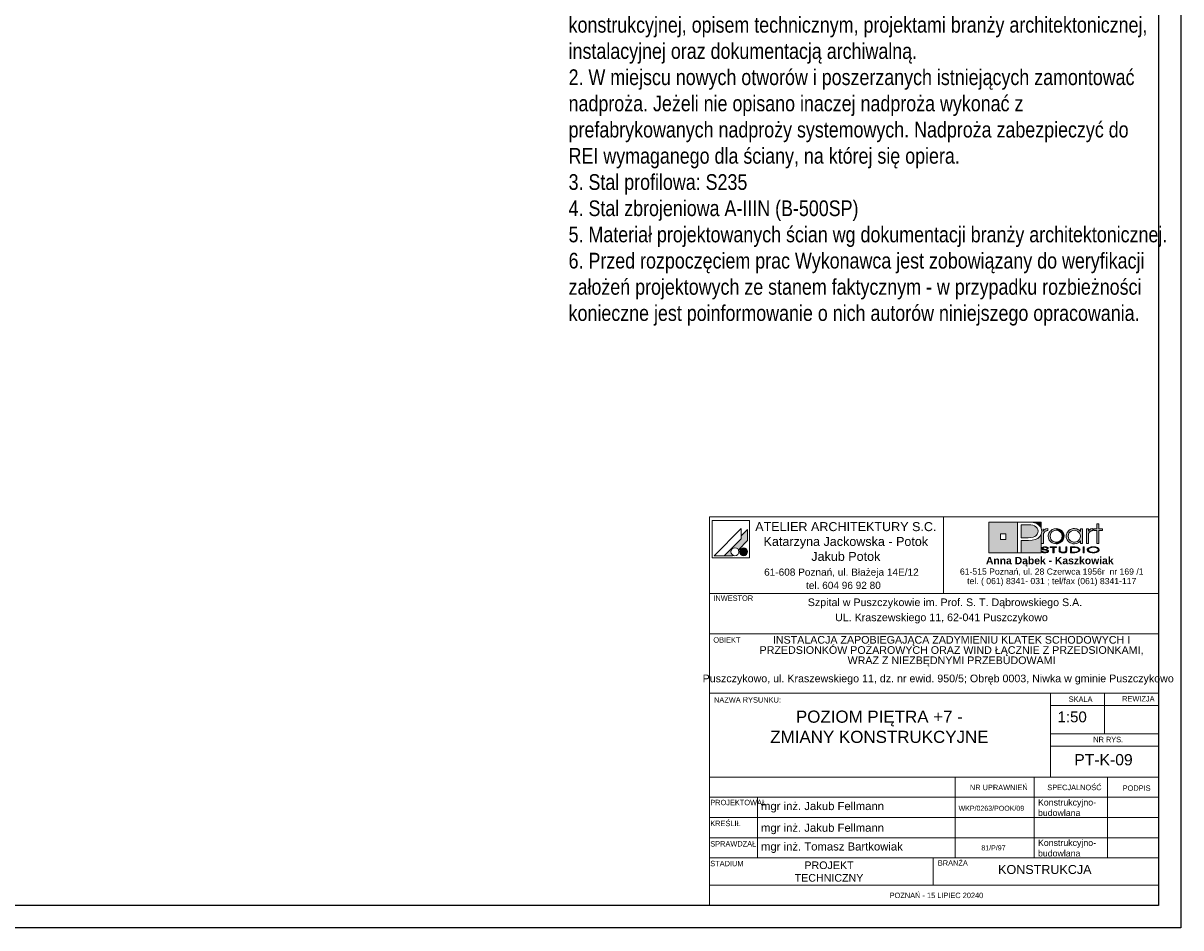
# Model space of a CAD drawing. Header units: metres. Extents: x -2312 to 3188, y -958 to 2058.
# Tile 9 of 13: x 1899 to 3188, y -958 to 49. Entities that reach past the tile are written whole.
import ezdxf

# ---------------------------------------------------------------- set-up
doc = ezdxf.new("R2010")
doc.units = ezdxf.units.M
doc.header["$LTSCALE"] = 50
doc.header["$MEASUREMENT"] = 0
for name, color, linetype in [('A_Arkusz', 7, 'Continuous'), ('BS_ram', 2, 'Continuous'), ('BZ_txs', 2, 'Continuous')]:
    doc.layers.add(name, color=color, linetype=linetype)
doc.styles.add('BIKTS', font='bikromsw.shx', dxfattribs={"width": 0.85})
doc.styles.add('GENERATED_STYLE_1', font='arial.ttf')
doc.styles.add('GENERATED_STYLE_2', font='txt')
doc.styles.add('GENERATED_STYLE_3', font='txt')

msp = doc.modelspace()

# ---------------------------------------------------------------- hatches: boundary and pattern name
at = {"layer": 'A_Arkusz', "linetype": 'Continuous', "lineweight": 15, "ltscale": 1000}
for points in [[(2705.339, -514.505), (2698.303, -521.541), (2698.303, -524.781), (2679.474, -543.61), (2688.523, -543.61), (2689.095, -543.038), (2688.433, -542.578), (2687.889, -542.035), (2687.448, -541.405), (2687.123, -540.708), (2686.924, -539.965), (2686.857, -539.2), (2686.924, -538.434), (2687.123, -537.691), (2687.448, -536.994), (2687.889, -536.365), (2688.433, -535.821), (2689.062, -535.38), (2689.759, -535.055), (2690.502, -534.856), (2691.268, -534.789), (2692.033, -534.856), (2692.776, -535.055), (2693.473, -535.38), (2694.103, -535.821), (2694.646, -536.365), (2695.106, -537.027), (2705.339, -526.794), (2705.339, -525.273)], [(2705.339, -526.794), (2705.339, -514.505), (2698.303, -521.541), (2698.303, -524.781), (2679.474, -543.61), (2688.523, -543.61), (2689.095, -543.038, -1.31477704), (2695.106, -537.027)], [(3034.631, -513.705), (3032.448, -513.705), (3032.448, -529.946), (3034.746, -529.946), (3034.767, -520.135, -0.14531134), (3035.394, -517.878, -0.14032895), (3037.834, -515.933), (3039.581, -515.594), (3039.581, -513.424), (3037.397, -513.785), (3035.747, -514.685), (3034.631, -516.124)], [(3040.132, -521.764), (3040.212, -520.682), (3040.454, -519.606), (3040.859, -518.535), (3041.408, -517.522), (3042.078, -516.611), (3042.871, -515.802), (3044.711, -514.493), (3046.748, -513.695), (3048.979, -513.407), (3049.083, -513.417), (3048.97, -515.265), (3048.164, -515.318), (3047.323, -515.489), (3046.486, -515.775), (3045.688, -516.158), (3044.958, -516.631), (3044.297, -517.193), (3043.195, -518.564), (3042.535, -520.115), (3042.315, -521.846), (3042.539, -523.646), (3043.21, -525.237), (3044.331, -526.619), (3045.724, -527.659), (3047.285, -528.282), (3048.166, -528.388), (3048.053, -530.235), (3046.733, -530.083), (3044.69, -529.299), (3042.871, -527.993), (3041.348, -526.188), (3040.436, -524.111)], [(3048.971, -515.245), (3050.742, -515.5), (3052.332, -516.171), (3053.78, -517.275), (3054.825, -518.579), (3055.451, -520.08), (3055.659, -521.78), (3055.509, -523.045), (3057.561, -523.831), (3057.672, -523.489), (3057.842, -521.862), (3057.749, -520.675), (3057.469, -519.502), (3056.973, -518.291), (3056.177, -516.991), (3055.124, -515.825), (3053.849, -514.847), (3052.307, -514.047), (3050.741, -513.584), (3049.083, -513.417)], [(3088.037, -515.933), (3087.598, -516.125), (3087.151, -516.386), (3086.697, -516.713), (3086.11, -517.235), (3085.656, -517.776), (3085.333, -518.338), (3085.119, -518.964), (3084.991, -519.706), (3084.949, -520.564), (3084.949, -529.946), (3082.652, -529.946), (3082.652, -513.805), (3084.835, -513.805), (3084.835, -516.124), (3085.95, -514.685), (3087.6, -513.785), (3089.785, -513.424), (3089.785, -515.594), (3089.105, -515.675), (3088.522, -515.787)], [(3096.569, -529.946), (3094.386, -529.946), (3094.386, -515.66), (3090.828, -515.66), (3090.828, -513.805), (3094.386, -513.805), (3094.386, -508.133), (3096.569, -508.133), (3096.569, -513.805), (3100.614, -513.805), (3100.614, -515.66), (3096.569, -515.66)], [(3051.637, -529.939), (3050.326, -530.243), (3048.996, -530.344), (3048.053, -530.235), (3048.166, -528.388), (3049.013, -528.49), (3050.76, -528.275), (3052.332, -527.632), (3053.728, -526.559), (3054.802, -525.18), (3055.445, -523.588), (3055.509, -523.045), (3057.561, -523.831), (3057.162, -525.055), (3056.312, -526.559), (3055.371, -527.708), (3054.242, -528.666), (3052.926, -529.433)], [(2699.135, -535.188), (2702.437, -543.344, -0.39153016), (2696.947, -541.056, -0.41896751)], [(2699.135, -535.188), (2702.437, -543.344, 0.45566332), (2704.796, -537.099, 0.39040178)], [(3033.976, -538.481), (3032.623, -538.481), (3032.728, -538.917), (3032.966, -539.304), (3033.337, -539.642), (3033.729, -539.879), (3034.137, -540.056), (3034.455, -540.161), (3034.721, -540.242), (3035.354, -540.369), (3036.014, -540.438), (3036.413, -540.418), (3036.833, -540.439), (3037.599, -540.389), (3038.534, -540.184), (3039.351, -539.841), (3039.938, -539.44), (3040.289, -538.996), (3040.406, -538.509), (3040.369, -538.235), (3040.242, -537.944), (3040.074, -537.708), (3039.772, -537.431), (3039.515, -537.251), (3039.085, -537.036), (3038.805, -536.929), (3038.325, -536.788), (3038.113, -536.747), (3038.055, -537.509), (3038.271, -537.583), (3038.753, -537.857), (3039.043, -538.176), (3039.139, -538.539), (3039.063, -538.868), (3038.861, -539.131), (3038.454, -539.433), (3038.159, -539.57), (3037.891, -539.664), (3037.419, -539.777), (3037.028, -539.835), (3036.695, -539.856), (3036.316, -539.851), (3035.867, -539.806), (3035.457, -539.725), (3035.114, -539.624), (3034.769, -539.475), (3034.576, -539.365), (3034.292, -539.122), (3034.091, -538.828)], [(3038.776, -535.382), (3040.1, -535.382), (3039.988, -534.901), (3039.652, -534.474), (3039.092, -534.102), (3038.366, -533.815), (3037.533, -533.642), (3036.593, -533.585), (3035.615, -533.645), (3034.751, -533.826), (3034.004, -534.128), (3033.469, -534.488), (3033.148, -534.901), (3033.041, -535.367), (3033.139, -535.821), (3033.435, -536.216), (3033.928, -536.553), (3034.312, -536.723), (3034.66, -536.837), (3034.966, -536.913), (3035.571, -537.027), (3036.118, -537.109), (3036.719, -537.202), (3037.287, -537.303), (3037.674, -537.391), (3038.055, -537.509), (3038.113, -536.747), (3037.541, -536.647), (3036.735, -536.525), (3035.788, -536.36), (3035.335, -536.259), (3034.907, -536.115), (3034.573, -535.911), (3034.374, -535.655), (3034.307, -535.347), (3034.405, -535.005), (3034.616, -534.745), (3035.002, -534.492), (3035.439, -534.319), (3035.935, -534.216), (3036.376, -534.189), (3036.82, -534.202), (3037.283, -534.26), (3037.676, -534.356), (3038.069, -534.515), (3038.43, -534.759), (3038.666, -535.048)], [(3046.597, -540.337), (3045.33, -540.337), (3045.33, -534.303), (3042.424, -534.303), (3042.424, -533.706), (3049.487, -533.706), (3049.487, -534.303), (3046.597, -534.303)], [(3059.571, -539.855), (3059.102, -540.056), (3058.567, -540.219), (3057.943, -540.352), (3057.289, -540.431), (3056.606, -540.458), (3055.669, -540.409), (3054.809, -540.263), (3054.025, -540.02), (3053.069, -539.482), (3052.495, -538.755), (3052.304, -537.839), (3052.304, -533.706), (3053.571, -533.706), (3053.571, -537.839), (3053.641, -538.359), (3053.854, -538.804), (3054.169, -539.133, 0.15426912), (3056.606, -539.816, 0.14972413), (3059.003, -539.174), (3059.358, -538.804)], [(3059.358, -538.804), (3059.57, -538.359), (3059.641, -537.839), (3059.641, -533.706), (3060.908, -533.706), (3060.908, -537.839), (3060.804, -538.54), (3060.492, -539.133), (3059.973, -539.617), (3059.571, -539.855)], [(3066.122, -539.74), (3067.503, -539.74), (3067.503, -540.337), (3064.856, -540.337), (3064.856, -533.706), (3067.503, -533.706), (3067.503, -534.303), (3066.122, -534.303)], [(3068.472, -533.706), (3070.064, -533.767), (3071.087, -533.902), (3071.082, -534.551), (3070.284, -534.422), (3069.203, -534.333), (3067.954, -534.303), (3067.503, -534.303), (3067.503, -533.706)], [(3071.039, -540.174), (3070.924, -540.195), (3069.806, -540.301), (3068.558, -540.337), (3067.503, -540.337), (3067.503, -539.74), (3067.954, -539.74), (3068.731, -539.728), (3069.575, -539.694), (3069.987, -539.671), (3070.626, -539.595), (3071.044, -539.509)], [(3072.658, -534.26), (3073.462, -534.58), (3074.149, -534.963), (3074.72, -535.41), (3075.172, -535.929), (3075.444, -536.469), (3075.534, -537.029), (3075.393, -537.732), (3074.971, -538.391), (3074.268, -539.005), (3073.573, -539.425), (3072.788, -539.762), (3071.912, -540.017), (3071.039, -540.174), (3071.044, -539.509), (3071.731, -539.352), (3072.683, -538.984), (3073.434, -538.511), (3073.897, -538.05), (3074.176, -537.549), (3074.268, -537.009), (3074.163, -536.442), (3073.848, -535.925), (3073.39, -535.517), (3072.718, -535.099), (3071.983, -534.788), (3071.082, -534.551), (3071.087, -533.902), (3071.459, -533.952)], [(3080.19, -540.337), (3078.923, -540.337), (3078.923, -533.706), (3080.19, -533.706)]]:
    msp.add_hatch(color=7, dxfattribs=at).paths.add_polyline_path(points)
at = {"layer": 'A_Arkusz', "linetype": 'Continuous', "lineweight": 5, "ltscale": 1000}
h = msp.add_hatch(color=7, dxfattribs=at)
h.paths.add_polyline_path([(2974.15, -506.162), (3005.894, -506.162), (3005.894, -540.55), (2974.15, -540.55)])
h.paths.add_polyline_path([(2987.141, -519.392), (2993.072, -519.392), (2993.072, -525.383), (2987.141, -525.383)], flags=0)
for points in [[(3018.151, -509.272), (3015.9, -509.258), (3009.985, -509.258), (3009.985, -523.567), (3017.634, -523.567), (3020.751, -523.415), (3023.291, -522.962), (3025.253, -522.208), (3026.276, -521.543), (3027.143, -520.732), (3027.854, -519.775), (3028.388, -518.717), (3028.707, -517.605), (3028.812, -516.438), (3028.53, -514.51), (3027.684, -512.82), (3026.238, -511.352), (3024.726, -510.425), (3022.924, -509.763), (3020.867, -509.387), (3019.806, -509.315)], [(3032.455, -506.162), (3032.448, -513.705), (3032.277, -513.107), (3031.495, -511.58), (3030.492, -510.247), (3029.278, -509.103), (3027.854, -508.149), (3026.487, -507.498), (3025.021, -506.988), (3023.458, -506.618), (3021.697, -506.366), (3017.687, -506.171), (3017.402, -506.165)], [(3009.985, -540.55), (3032.455, -540.55), (3032.455, -519.325), (3030.961, -522.163), (3028.537, -524.272), (3025.753, -525.599), (3022.419, -526.377), (3018.529, -526.647), (3009.985, -526.663)]]:
    msp.add_hatch(color=7, dxfattribs=at).paths.add_polyline_path(points)
at = {"layer": 'A_Arkusz', "linetype": 'Continuous', "lineweight": 15, "ltscale": 1000}
h = msp.add_hatch(color=7, dxfattribs=at)
h.paths.add_polyline_path([(3075.971, -527.115), (3074.124, -528.91), (3071.897, -529.986), (3069.29, -530.344), (3067.65, -530.208), (3066.065, -529.797), (3064.54, -529.111), (3063.225, -528.228), (3062.122, -527.126), (3061.234, -525.806), (3060.646, -524.517), (3060.292, -523.202), (3060.174, -521.862), (3060.245, -520.811), (3060.457, -519.772), (3060.81, -518.742), (3061.294, -517.764), (3061.887, -516.869), (3062.592, -516.058), (3063.509, -515.262), (3064.538, -514.596), (3065.68, -514.062), (3066.851, -513.698), (3068.06, -513.48), (3069.307, -513.407), (3070.652, -513.5), (3071.914, -513.777), (3073.094, -514.236), (3074.17, -514.877), (3075.128, -515.685), (3075.971, -516.664), (3075.971, -515.273), (3075.971, -513.805), (3078.154, -513.805), (3078.154, -520.171), (3078.154, -529.946), (3075.971, -529.946), (3075.971, -528.699)])
h.paths.add_polyline_path([(3066.377, -515.926, 0.47107729), (3063.429, -525.343, 0.49472377), (3074.31, -526.163, 0.38725775), (3074.119, -517.343, 0.31404201)], flags=0)
h = msp.add_hatch(color=7, dxfattribs=at)
h.paths.add_polyline_path([(3090.262, -533.585, 0.13099109), (3085.107, -534.833, 0.25065791), (3083.573, -536.986, 0.25061745), (3084.803, -539.006, 0.14135121), (3090.281, -540.458, 0.11772257), (3095.212, -539.325, 0.24590493), (3096.952, -537.019, 0.23736576), (3095.73, -535.039, 0.14388747)])
h.paths.add_polyline_path([(3090.262, -534.182, 0.12859728), (3086.393, -535.042), (3085.932, -535.325), (3085.575, -535.612), (3085.237, -535.974), (3085.016, -536.317), (3084.897, -536.624), (3084.839, -536.999), (3084.988, -537.688), (3085.432, -538.314), (3086.245, -538.917, 0.12697419), (3090.281, -539.861, 0.1132136), (3094.09, -539.025), (3094.791, -538.568), (3095.205, -538.189), (3095.471, -537.814), (3095.631, -537.427), (3095.685, -537.029), (3095.6, -536.521), (3095.344, -536.035), (3094.918, -535.571), (3094.253, -535.111, 0.11716039)], flags=0)

# ---------------------------------------------------------------- linework, layer by layer
at = {"layer": 'A_Arkusz', "color": 7, "linetype": 'Continuous', "lineweight": 15, "ltscale": 1000}
for p, q in [((2662.826, -500.198), (2662.826, -585.573)), ((2662.826, -500.209), (3162.826, -500.209)), ((2923.414, -500.198), (2923.414, -585.573)), ((2666.053, -504.467), (2666.053, -545.776)), ((2707.363, -504.467), (2666.053, -504.467)), ((2698.303, -513.305), (2667.998, -543.61)), ((2698.303, -513.305), (2698.303, -524.781)), ((2705.339, -514.505), (2698.303, -521.541)), ((2705.339, -514.505), (2705.339, -525.273)), ((2707.363, -504.467), (2707.363, -545.776)), ((2974.15, -506.162), (3032.455, -506.162)), ((2974.15, -540.55), (2974.15, -506.162)), ((3005.894, -540.55), (3005.894, -506.162)), ((3005.894, -506.162), (3017.277, -506.162)), ((3009.985, -509.258), (3009.985, -523.567)), ((3015.9, -509.258), (3009.985, -509.258)), ((3018.151, -509.272), (3015.9, -509.258)), ((3017.277, -506.162), (3019.636, -506.214)), ((3019.806, -509.315), (3018.151, -509.272)), ((3019.636, -506.214), (3021.697, -506.366)), ((3020.867, -509.387), (3019.806, -509.315)), ((3022.924, -509.763), (3020.867, -509.387)), ((3021.697, -506.366), (3023.458, -506.618)), ((3024.726, -510.425), (3022.924, -509.763)), ((3023.458, -506.618), (3025.021, -506.988)), ((3026.273, -511.373), (3024.726, -510.425)), ((3025.021, -506.988), (3026.487, -507.498)), ((3027.684, -512.82), (3026.273, -511.373)), ((3026.487, -507.498), (3027.854, -508.149)), ((3028.53, -514.51), (3027.684, -512.82)), ((3027.854, -508.149), (3029.278, -509.103)), ((3028.812, -516.438), (3028.53, -514.51)), ((3029.278, -509.103), (3030.492, -510.247)), ((3030.492, -510.247), (3031.495, -511.58)), ((3031.495, -511.58), (3032.277, -513.107)), ((3032.277, -513.107), (3032.746, -514.745)), ((3032.455, -506.162), (3032.448, -513.805)), ((3032.746, -514.745), (3032.902, -516.49)), ((3034.631, -513.805), (3034.631, -516.124)), ((3034.631, -516.124), (3035.747, -514.685)), ((3035.747, -514.685), (3037.397, -513.785)), ((3037.397, -513.785), (3039.581, -513.424)), ((3039.581, -515.594), (3038.902, -515.675)), ((3039.581, -513.424), (3039.581, -515.594)), ((3042.871, -515.802), (3044.711, -514.493)), ((3044.711, -514.493), (3046.748, -513.695)), ((3047.323, -515.489), (3046.486, -515.775)), ((3046.748, -513.695), (3048.979, -513.407)), ((3048.164, -515.318), (3047.323, -515.489)), ((3049.013, -515.262), (3048.164, -515.318)), ((3048.979, -513.407), (3050.684, -513.567)), ((3050.742, -515.5), (3049.013, -515.262)), ((3050.684, -513.567), (3052.307, -514.047)), ((3052.332, -516.171), (3050.742, -515.5)), ((3052.307, -514.047), (3053.849, -514.847)), ((3053.849, -514.847), (3055.124, -515.825)), ((3062.592, -516.058), (3063.509, -515.262)), ((3063.509, -515.262), (3064.538, -514.596)), ((3064.538, -514.596), (3065.68, -514.062)), ((3065.68, -514.062), (3066.851, -513.698)), ((3067.485, -515.48), (3065.858, -516.135)), ((3066.851, -513.698), (3068.06, -513.48)), ((3069.273, -515.262), (3067.485, -515.48)), ((3068.06, -513.48), (3069.307, -513.407)), ((3071.056, -515.504), (3069.273, -515.262)), ((3069.307, -513.407), (3070.652, -513.5)), ((3070.652, -513.5), (3071.914, -513.777)), ((3072.646, -516.164), (3071.056, -515.504)), ((3071.914, -513.777), (3073.094, -514.236)), ((3073.094, -514.236), (3074.17, -514.877)), ((3074.17, -514.877), (3075.128, -515.685)), ((3075.971, -516.664), (3075.971, -513.805)), ((3075.971, -513.805), (3078.154, -513.805)), ((3078.154, -513.805), (3078.154, -529.946)), ((3082.652, -529.946), (3082.652, -513.805)), ((3082.652, -513.805), (3084.835, -513.805)), ((3084.835, -513.805), (3084.835, -516.124)), ((3084.835, -516.124), (3085.95, -514.685)), ((3085.95, -514.685), (3087.6, -513.785)), ((3087.6, -513.785), (3089.785, -513.424)), ((3089.785, -515.594), (3089.105, -515.675)), ((3089.785, -513.424), (3089.785, -515.594)), ((3090.828, -515.66), (3090.828, -513.805)), ((3090.828, -513.805), (3094.386, -513.805)), ((3094.386, -513.805), (3094.386, -508.133)), ((3094.386, -508.133), (3096.569, -508.133)), ((3096.569, -508.133), (3096.569, -513.805)), ((3096.569, -513.805), (3100.614, -513.805)), ((3100.614, -513.805), (3100.614, -515.66)), ((2698.303, -524.781), (2679.474, -543.61)), ((2705.339, -526.794), (2695.106, -537.027)), ((2705.339, -525.273), (2705.339, -526.794)), ((2987.141, -519.392), (2993.072, -519.392)), ((2987.141, -519.392), (2993.072, -519.392)), ((2987.141, -525.383), (2987.141, -519.392)), ((2993.072, -525.383), (2987.141, -525.383)), ((2993.072, -519.392), (2993.072, -525.383)), ((2993.072, -519.392), (2993.072, -525.383)), ((3009.985, -523.567), (3017.634, -523.567)), ((3009.985, -526.663), (3009.985, -540.55)), ((3018.286, -526.663), (3009.985, -526.663)), ((3017.634, -523.567), (3020.751, -523.415)), ((3022.336, -526.396), (3018.286, -526.663)), ((3020.751, -523.415), (3023.291, -522.962)), ((3025.753, -525.599), (3022.336, -526.396)), ((3023.291, -522.962), (3025.253, -522.208)), ((3025.253, -522.208), (3026.276, -521.543)), ((3028.537, -524.272), (3025.753, -525.599)), ((3026.276, -521.543), (3027.143, -520.732)), ((3027.143, -520.732), (3027.854, -519.775)), ((3027.854, -519.775), (3028.388, -518.717)), ((3028.388, -518.717), (3028.707, -517.605)), ((3030.961, -522.163), (3028.537, -524.272)), ((3028.707, -517.605), (3028.812, -516.438)), ((3032.417, -519.568), (3030.961, -522.163)), ((3032.902, -516.49), (3032.417, -519.568)), ((3032.455, -519.5), (3032.455, -540.55)), ((3034.788, -519.706), (3034.746, -520.564)), ((3034.746, -520.564), (3034.746, -529.946)), ((3034.916, -518.964), (3034.788, -519.706)), ((3035.13, -518.338), (3034.916, -518.964)), ((3035.453, -517.776), (3035.13, -518.338)), ((3035.907, -517.235), (3035.453, -517.776)), ((3036.493, -516.713), (3035.907, -517.235)), ((3036.948, -516.386), (3036.493, -516.713)), ((3037.395, -516.125), (3036.948, -516.386)), ((3037.834, -515.933), (3037.395, -516.125)), ((3038.319, -515.787), (3037.834, -515.933)), ((3038.902, -515.675), (3038.319, -515.787)), ((3040.132, -521.764), (3040.212, -520.682)), ((3040.436, -524.111), (3040.132, -521.764)), ((3040.212, -520.682), (3040.454, -519.606)), ((3041.348, -526.188), (3040.436, -524.111)), ((3040.454, -519.606), (3040.859, -518.535)), ((3040.859, -518.535), (3041.408, -517.522)), ((3042.871, -527.993), (3041.348, -526.188)), ((3041.408, -517.522), (3042.078, -516.611)), ((3042.078, -516.611), (3042.871, -515.802)), ((3042.535, -520.115), (3042.315, -521.846)), ((3042.315, -521.846), (3042.539, -523.646)), ((3043.195, -518.564), (3042.535, -520.115)), ((3042.539, -523.646), (3043.21, -525.237)), ((3044.69, -529.299), (3042.871, -527.993)), ((3044.297, -517.193), (3043.195, -518.564)), ((3043.21, -525.237), (3044.331, -526.619)), ((3044.958, -516.631), (3044.297, -517.193)), ((3044.331, -526.619), (3045.724, -527.659)), ((3045.688, -516.158), (3044.958, -516.631)), ((3046.486, -515.775), (3045.688, -516.158)), ((3045.724, -527.659), (3047.285, -528.282)), ((3047.285, -528.282), (3049.013, -528.49)), ((3049.013, -528.49), (3050.76, -528.275)), ((3050.76, -528.275), (3052.332, -527.632)), ((3053.78, -517.275), (3052.332, -516.171)), ((3052.332, -527.632), (3053.728, -526.559)), ((3053.728, -526.559), (3054.802, -525.18)), ((3054.825, -518.579), (3053.78, -517.275)), ((3055.371, -527.708), (3054.242, -528.666)), ((3054.802, -525.18), (3055.445, -523.588)), ((3055.451, -520.08), (3054.825, -518.579)), ((3055.124, -515.825), (3056.177, -516.991)), ((3056.312, -526.559), (3055.371, -527.708)), ((3055.445, -523.588), (3055.659, -521.78)), ((3055.659, -521.78), (3055.451, -520.08)), ((3056.177, -516.991), (3057.006, -518.344)), ((3057.162, -525.055), (3056.312, -526.559)), ((3057.006, -518.344), (3057.469, -519.502)), ((3057.672, -523.489), (3057.162, -525.055)), ((3057.469, -519.502), (3057.749, -520.675)), ((3057.842, -521.862), (3057.672, -523.489)), ((3057.749, -520.675), (3057.842, -521.862)), ((3060.174, -521.862), (3060.245, -520.811)), ((3060.292, -523.202), (3060.174, -521.862)), ((3060.245, -520.811), (3060.457, -519.772)), ((3060.646, -524.517), (3060.292, -523.202)), ((3060.457, -519.772), (3060.81, -518.742)), ((3061.234, -525.806), (3060.646, -524.517)), ((3060.81, -518.742), (3061.294, -517.764)), ((3062.122, -527.126), (3061.234, -525.806)), ((3061.294, -517.764), (3061.887, -516.869)), ((3061.887, -516.869), (3062.592, -516.058)), ((3063.225, -528.228), (3062.122, -527.126)), ((3062.583, -520.11), (3062.357, -521.764)), ((3062.357, -521.764), (3062.573, -523.515)), ((3062.573, -523.515), (3063.222, -525.08)), ((3063.26, -518.596), (3062.583, -520.11)), ((3063.222, -525.08), (3064.305, -526.46)), ((3064.54, -529.111), (3063.225, -528.228)), ((3064.391, -517.226), (3063.26, -518.596)), ((3064.305, -526.46), (3064.975, -527.044)), ((3065.858, -516.135), (3064.391, -517.226)), ((3064.975, -527.044), (3065.734, -527.539)), ((3065.734, -527.539), (3066.58, -527.944)), ((3066.58, -527.944), (3067.473, -528.248)), ((3067.473, -528.248), (3068.377, -528.43)), ((3068.377, -528.43), (3069.29, -528.49)), ((3069.29, -528.49), (3071.031, -528.272)), ((3071.031, -528.272), (3072.61, -527.617)), ((3072.61, -527.617), (3074.023, -526.526)), ((3074.04, -517.242), (3072.646, -516.164)), ((3074.023, -526.526), (3075.106, -525.157)), ((3075.113, -518.611), (3074.04, -517.242)), ((3075.971, -527.115), (3074.124, -528.91)), ((3075.106, -525.157), (3075.755, -523.612)), ((3075.757, -520.161), (3075.113, -518.611)), ((3075.128, -515.685), (3075.971, -516.664)), ((3075.755, -523.612), (3075.971, -521.889)), ((3075.971, -521.889), (3075.757, -520.161)), ((3075.971, -529.946), (3075.971, -527.115)), ((3084.991, -519.706), (3084.949, -520.564)), ((3084.949, -520.564), (3084.949, -529.946)), ((3085.119, -518.964), (3084.991, -519.706)), ((3085.333, -518.338), (3085.119, -518.964)), ((3085.656, -517.776), (3085.333, -518.338)), ((3086.11, -517.235), (3085.656, -517.776)), ((3086.697, -516.713), (3086.11, -517.235)), ((3087.151, -516.386), (3086.697, -516.713)), ((3087.598, -516.125), (3087.151, -516.386)), ((3088.037, -515.933), (3087.598, -516.125)), ((3088.522, -515.787), (3088.037, -515.933)), ((3089.105, -515.675), (3088.522, -515.787)), ((3094.386, -515.66), (3090.828, -515.66)), ((3094.386, -529.946), (3094.386, -515.66)), ((3100.614, -515.66), (3096.569, -515.66)), ((3096.569, -515.66), (3096.569, -529.946)), ((3032.455, -540.55), (2974.15, -540.55)), ((3009.985, -540.55), (3005.894, -540.55)), ((3034.746, -529.946), (3032.448, -529.946)), ((3032.728, -538.917), (3032.623, -538.481)), ((3032.623, -538.481), (3033.976, -538.481)), ((3032.966, -539.304), (3032.728, -538.917)), ((3033.337, -539.642), (3032.966, -539.304)), ((3033.041, -535.367), (3033.148, -534.901)), ((3033.139, -535.821), (3033.041, -535.367)), ((3033.435, -536.216), (3033.139, -535.821)), ((3033.148, -534.901), (3033.469, -534.488)), ((3033.729, -539.879), (3033.337, -539.642)), ((3033.928, -536.553), (3033.435, -536.216)), ((3033.469, -534.488), (3034.004, -534.128)), ((3034.19, -540.079), (3033.729, -539.879)), ((3034.2, -536.682), (3033.928, -536.553)), ((3033.976, -538.481), (3034.091, -538.828)), ((3034.004, -534.128), (3034.751, -533.826)), ((3034.091, -538.828), (3034.292, -539.122)), ((3034.721, -540.242), (3034.19, -540.079)), ((3034.499, -536.792), (3034.2, -536.682)), ((3034.292, -539.122), (3034.576, -539.365)), ((3034.384, -535.03), (3034.307, -535.347)), ((3034.307, -535.347), (3034.374, -535.655)), ((3034.374, -535.655), (3034.573, -535.911)), ((3034.616, -534.745), (3034.384, -535.03)), ((3034.822, -536.883), (3034.499, -536.792)), ((3034.573, -535.911), (3034.907, -536.115)), ((3034.576, -539.365), (3034.821, -539.504)), ((3035.002, -534.492), (3034.616, -534.745)), ((3035.298, -540.362), (3034.721, -540.242)), ((3034.751, -533.826), (3035.615, -533.645)), ((3034.821, -539.504), (3035.114, -539.624)), ((3035.212, -536.965), (3034.822, -536.883)), ((3034.907, -536.115), (3035.335, -536.259)), ((3035.439, -534.319), (3035.002, -534.492)), ((3035.114, -539.624), (3035.457, -539.725)), ((3035.706, -537.05), (3035.212, -536.965)), ((3035.907, -540.434), (3035.298, -540.362)), ((3035.335, -536.259), (3035.961, -536.398)), ((3035.935, -534.216), (3035.439, -534.319)), ((3035.457, -539.725), (3035.823, -539.801)), ((3035.615, -533.645), (3036.593, -533.585)), ((3036.306, -537.136), (3035.706, -537.05)), ((3035.823, -539.801), (3036.196, -539.846)), ((3036.546, -540.458), (3035.907, -540.434)), ((3036.49, -534.182), (3035.935, -534.216)), ((3035.961, -536.398), (3036.787, -536.533)), ((3036.196, -539.846), (3036.575, -539.861)), ((3037.131, -537.268), (3036.306, -537.136)), ((3037.086, -534.219), (3036.49, -534.182)), ((3037.599, -540.389), (3036.546, -540.458)), ((3036.575, -539.861), (3036.911, -539.848)), ((3036.593, -533.585), (3037.533, -533.642)), ((3036.787, -536.533), (3037.465, -536.634)), ((3036.911, -539.848), (3037.249, -539.81)), ((3037.612, -534.33), (3037.086, -534.219)), ((3037.785, -537.417), (3037.131, -537.268)), ((3037.249, -539.81), (3037.589, -539.745)), ((3037.465, -536.634), (3037.977, -536.72)), ((3037.533, -533.642), (3038.366, -533.815)), ((3037.589, -539.745), (3037.914, -539.658)), ((3038.534, -540.184), (3037.599, -540.389)), ((3038.069, -534.515), (3037.612, -534.33)), ((3038.271, -537.583), (3037.785, -537.417)), ((3037.914, -539.658), (3038.202, -539.554)), ((3037.977, -536.72), (3038.325, -536.788)), ((3038.43, -534.759), (3038.069, -534.515)), ((3038.202, -539.554), (3038.454, -539.433)), ((3038.753, -537.857), (3038.271, -537.583)), ((3038.325, -536.788), (3038.593, -536.859)), ((3038.366, -533.815), (3039.092, -534.102)), ((3038.666, -535.048), (3038.43, -534.759)), ((3038.454, -539.433), (3038.835, -539.165)), ((3039.351, -539.841), (3038.534, -540.184)), ((3038.593, -536.859), (3038.868, -536.95)), ((3038.776, -535.382), (3038.666, -535.048)), ((3039.043, -538.176), (3038.753, -537.857)), ((3040.1, -535.382), (3038.776, -535.382)), ((3038.835, -539.165), (3039.063, -538.868)), ((3038.868, -536.95), (3039.15, -537.062)), ((3039.139, -538.539), (3039.043, -538.176)), ((3039.063, -538.868), (3039.139, -538.539)), ((3039.092, -534.102), (3039.652, -534.474)), ((3039.15, -537.062), (3039.515, -537.251)), ((3039.938, -539.44), (3039.351, -539.841)), ((3039.515, -537.251), (3039.822, -537.466)), ((3039.652, -534.474), (3039.988, -534.901)), ((3039.822, -537.466), (3040.074, -537.708)), ((3040.289, -538.996), (3039.938, -539.44)), ((3039.988, -534.901), (3040.1, -535.382)), ((3040.074, -537.708), (3040.258, -537.968)), ((3040.258, -537.968), (3040.369, -538.235)), ((3040.406, -538.509), (3040.289, -538.996)), ((3040.369, -538.235), (3040.406, -538.509)), ((3042.424, -534.303), (3042.424, -533.706)), ((3042.424, -533.706), (3049.487, -533.706)), ((3045.33, -534.303), (3042.424, -534.303)), ((3046.733, -530.083), (3044.69, -529.299)), ((3045.33, -540.337), (3045.33, -534.303)), ((3046.597, -540.337), (3045.33, -540.337)), ((3049.487, -534.303), (3046.597, -534.303)), ((3046.597, -534.303), (3046.597, -540.337)), ((3048.996, -530.344), (3046.733, -530.083)), ((3050.326, -530.243), (3048.996, -530.344)), ((3049.487, -533.706), (3049.487, -534.303)), ((3051.637, -529.939), (3050.326, -530.243)), ((3052.926, -529.433), (3051.637, -529.939)), ((3052.304, -533.706), (3053.571, -533.706)), ((3052.304, -537.839), (3052.304, -533.706)), ((3052.495, -538.755), (3052.304, -537.839)), ((3053.069, -539.482), (3052.495, -538.755)), ((3054.242, -528.666), (3052.926, -529.433)), ((3054.025, -540.02), (3053.069, -539.482)), ((3053.571, -533.706), (3053.571, -537.839)), ((3053.571, -537.839), (3053.641, -538.359)), ((3053.641, -538.359), (3053.854, -538.804)), ((3053.854, -538.804), (3054.209, -539.174)), ((3054.809, -540.263), (3054.025, -540.02)), ((3054.209, -539.174), (3054.496, -539.361)), ((3054.496, -539.361), (3054.838, -539.518)), ((3055.669, -540.409), (3054.809, -540.263)), ((3054.838, -539.518), (3055.235, -539.647)), ((3055.235, -539.647), (3055.672, -539.741)), ((3056.606, -540.458), (3055.669, -540.409)), ((3055.672, -539.741), (3056.129, -539.797)), ((3056.129, -539.797), (3056.606, -539.816)), ((3056.606, -539.816), (3057.083, -539.797)), ((3057.289, -540.431), (3056.606, -540.458)), ((3057.083, -539.797), (3057.54, -539.739)), ((3057.943, -540.352), (3057.289, -540.431)), ((3057.54, -539.739), (3057.977, -539.644)), ((3058.567, -540.219), (3057.943, -540.352)), ((3057.977, -539.644), (3058.374, -539.515)), ((3058.374, -539.515), (3058.716, -539.359)), ((3059.102, -540.056), (3058.567, -540.219)), ((3058.716, -539.359), (3059.003, -539.174)), ((3059.003, -539.174), (3059.358, -538.804)), ((3059.571, -539.855), (3059.102, -540.056)), ((3059.358, -538.804), (3059.57, -538.359)), ((3059.57, -538.359), (3059.641, -537.839)), ((3059.973, -539.617), (3059.571, -539.855)), ((3059.641, -537.839), (3059.641, -533.706)), ((3059.641, -533.706), (3060.908, -533.706)), ((3060.492, -539.133), (3059.973, -539.617)), ((3060.804, -538.54), (3060.492, -539.133)), ((3060.908, -537.839), (3060.804, -538.54)), ((3060.908, -533.706), (3060.908, -537.839)), ((3066.065, -529.797), (3064.54, -529.111)), ((3064.856, -540.337), (3064.856, -533.706)), ((3064.856, -533.706), (3067.503, -533.706)), ((3064.856, -540.337), (3064.856, -533.706)), ((3064.856, -533.706), (3068.472, -533.706)), ((3067.503, -540.337), (3064.856, -540.337)), ((3068.558, -540.337), (3064.856, -540.337)), ((3067.65, -530.208), (3066.065, -529.797)), ((3067.503, -534.303), (3066.122, -534.303)), ((3066.122, -534.303), (3066.122, -539.74)), ((3067.954, -534.303), (3066.122, -534.303)), ((3066.122, -534.303), (3066.122, -539.74)), ((3066.122, -539.74), (3067.503, -539.74)), ((3066.122, -539.74), (3067.954, -539.74)), ((3067.503, -533.706), (3067.503, -534.303)), ((3067.503, -539.74), (3067.503, -540.337)), ((3069.29, -530.344), (3067.65, -530.208)), ((3069.203, -534.333), (3067.954, -534.303)), ((3067.954, -539.74), (3069.067, -539.723)), ((3068.472, -533.706), (3070.064, -533.767)), ((3069.806, -540.301), (3068.558, -540.337)), ((3069.067, -539.723), (3069.987, -539.671)), ((3070.284, -534.422), (3069.203, -534.333)), ((3071.897, -529.986), (3069.29, -530.344)), ((3070.924, -540.195), (3069.806, -540.301)), ((3069.987, -539.671), (3070.715, -539.584)), ((3070.064, -533.767), (3071.459, -533.952)), ((3071.195, -534.57), (3070.284, -534.422)), ((3070.715, -539.584), (3071.777, -539.342)), ((3071.912, -540.017), (3070.924, -540.195)), ((3071.983, -534.788), (3071.195, -534.57)), ((3071.459, -533.952), (3072.658, -534.26)), ((3071.777, -539.342), (3072.683, -538.984)), ((3074.124, -528.91), (3071.897, -529.986)), ((3072.788, -539.762), (3071.912, -540.017)), ((3072.692, -535.084), (3071.983, -534.788)), ((3072.658, -534.26), (3073.462, -534.58)), ((3072.683, -538.984), (3073.434, -538.511)), ((3073.323, -535.458), (3072.692, -535.084)), ((3073.573, -539.425), (3072.788, -539.762)), ((3073.848, -535.925), (3073.323, -535.458)), ((3073.434, -538.511), (3073.897, -538.05)), ((3073.462, -534.58), (3074.149, -534.963)), ((3074.268, -539.005), (3073.573, -539.425)), ((3074.163, -536.442), (3073.848, -535.925)), ((3073.897, -538.05), (3074.176, -537.549)), ((3074.149, -534.963), (3074.72, -535.41)), ((3074.268, -537.009), (3074.163, -536.442)), ((3074.176, -537.549), (3074.268, -537.009)), ((3074.971, -538.391), (3074.268, -539.005)), ((3074.72, -535.41), (3075.172, -535.929)), ((3075.393, -537.732), (3074.971, -538.391)), ((3075.172, -535.929), (3075.444, -536.469)), ((3075.534, -537.029), (3075.393, -537.732)), ((3075.444, -536.469), (3075.534, -537.029)), ((3078.154, -529.946), (3075.971, -529.946)), ((3078.923, -540.337), (3078.923, -533.706)), ((3078.923, -533.706), (3080.19, -533.706)), ((3078.923, -540.337), (3078.923, -533.706)), ((3078.923, -533.706), (3080.19, -533.706)), ((3080.19, -540.337), (3078.923, -540.337)), ((3080.19, -540.337), (3078.923, -540.337)), ((3080.19, -533.706), (3080.19, -540.337)), ((3080.19, -533.706), (3080.19, -540.337)), ((3084.949, -529.946), (3082.652, -529.946)), ((3083.573, -536.986), (3083.667, -536.418)), ((3083.642, -537.507), (3083.573, -536.986)), ((3083.852, -538.002), (3083.642, -537.507)), ((3083.667, -536.418), (3083.952, -535.871)), ((3084.202, -538.471), (3083.852, -538.002)), ((3083.952, -535.871), (3084.426, -535.342)), ((3084.803, -539.006), (3084.202, -538.471)), ((3084.426, -535.342), (3085.107, -534.833)), ((3085.575, -539.469), (3084.803, -539.006)), ((3084.883, -536.658), (3084.839, -536.999)), ((3084.839, -536.999), (3084.988, -537.688)), ((3085.016, -536.317), (3084.883, -536.658)), ((3084.988, -537.688), (3085.432, -538.314)), ((3085.237, -535.974), (3085.016, -536.317)), ((3085.107, -534.833), (3085.954, -534.397)), ((3085.546, -535.635), (3085.237, -535.974)), ((3085.432, -538.314), (3086.172, -538.879)), ((3085.932, -535.325), (3085.546, -535.635)), ((3086.516, -539.861), (3085.575, -539.469)), ((3086.393, -535.042), (3085.932, -535.325)), ((3085.954, -534.397), (3086.967, -534.036)), ((3086.172, -538.879), (3086.715, -539.162)), ((3087.539, -534.564), (3086.393, -535.042)), ((3087.699, -540.192), (3086.516, -539.861)), ((3086.715, -539.162), (3087.323, -539.4)), ((3086.967, -534.036), (3088.001, -533.792)), ((3087.323, -539.4), (3087.995, -539.594)), ((3088.828, -534.277), (3087.539, -534.564)), ((3088.953, -540.391), (3087.699, -540.192)), ((3087.995, -539.594), (3088.735, -539.742)), ((3088.001, -533.792), (3089.098, -533.642)), ((3088.735, -539.742), (3089.497, -539.831)), ((3090.262, -534.182), (3088.828, -534.277)), ((3090.281, -540.458), (3088.953, -540.391)), ((3089.098, -533.642), (3090.262, -533.585)), ((3089.497, -539.831), (3090.281, -539.861)), ((3090.262, -533.585), (3091.58, -533.651)), ((3091.144, -534.222), (3090.262, -534.182)), ((3090.281, -539.861), (3091.352, -539.804)), ((3091.238, -540.421), (3090.281, -540.458)), ((3091.977, -534.33), (3091.144, -534.222)), ((3092.175, -540.311), (3091.238, -540.421)), ((3091.352, -539.804), (3092.366, -539.636)), ((3091.58, -533.651), (3092.828, -533.85)), ((3092.76, -534.506), (3091.977, -534.33)), ((3093.092, -540.128), (3092.175, -540.311)), ((3092.366, -539.636), (3093.326, -539.355)), ((3093.613, -534.796), (3092.76, -534.506)), ((3092.828, -533.85), (3094.008, -534.182)), ((3093.867, -539.909), (3093.092, -540.128)), ((3093.326, -539.355), (3094.09, -539.025)), ((3094.333, -535.151), (3093.613, -534.796)), ((3094.574, -539.642), (3093.867, -539.909)), ((3094.008, -534.182), (3094.955, -534.576)), ((3094.09, -539.025), (3094.716, -538.636)), ((3094.918, -535.571), (3094.333, -535.151)), ((3096.569, -529.946), (3094.386, -529.946)), ((3095.212, -539.325), (3094.574, -539.642)), ((3094.716, -538.636), (3095.205, -538.189)), ((3095.344, -536.035), (3094.918, -535.571)), ((3094.955, -534.576), (3095.73, -535.039)), ((3095.205, -538.189), (3095.471, -537.814)), ((3096.178, -538.633), (3095.212, -539.325)), ((3095.6, -536.521), (3095.344, -536.035)), ((3095.471, -537.814), (3095.631, -537.427)), ((3095.685, -537.029), (3095.6, -536.521)), ((3095.631, -537.427), (3095.685, -537.029)), ((3095.73, -535.039), (3096.333, -535.571)), ((3096.758, -537.864), (3096.178, -538.633)), ((3096.333, -535.571), (3096.677, -536.036)), ((3096.677, -536.036), (3096.883, -536.518)), ((3096.952, -537.019), (3096.758, -537.864)), ((3096.883, -536.518), (3096.952, -537.019)), ((2666.053, -545.776), (2707.363, -545.776)), ((2667.998, -543.61), (2688.523, -543.61)), ((2689.095, -543.038), (2688.523, -543.61)), ((2662.826, -585.573), (3162.826, -585.573)), ((2662.826, -585.573), (2662.826, -932.843)), ((3162.826, -585.573), (2662.826, -585.573)), ((2662.826, -630.573), (3162.826, -630.573)), ((2662.826, -696.573), (3162.826, -696.573)), ((3042.826, -790.028), (3042.826, -696.573)), ((3102.826, -742.05), (3102.826, -696.573)), ((3042.826, -710.179), (3162.826, -710.179)), ((3042.826, -742.05), (3162.826, -742.05)), ((3042.826, -755.657), (3162.826, -755.657)), ((2662.826, -790.028), (3162.826, -790.028)), ((2936.588, -880.028), (2936.588, -790.028)), ((3024.463, -880.028), (3024.463, -790.028)), ((3106.059, -880.028), (3106.059, -790.028)), ((2662.826, -812.528), (3162.826, -812.528)), ((2716.315, -880.028), (2716.315, -812.528)), ((2662.826, -835.028), (3162.826, -835.028)), ((2662.826, -857.528), (3162.826, -857.528)), ((2716.315, -857.528), (3162.826, -857.528)), ((2662.826, -880.028), (3162.131, -880.028)), ((2732.826, -880.028), (3162.826, -880.028)), ((2912.131, -880.028), (2912.131, -910.339)), ((2662.826, -910.339), (3162.826, -910.339)), ((2662.826, -910.339), (3162.826, -910.339))]:
    msp.add_line(p, q, dxfattribs=at)
for centre, start, end in [((2691.268, -539.2), 0, 180), ((2691.268, -539.2), 180, 0), ((2700.928, -539.2), 0, 180), ((2700.928, -539.2), 180, 0)]:
    msp.add_arc(centre, 4.41, start, end, dxfattribs=at)
at = {"layer": 'BS_ram', "color": 1}
msp.add_lwpolyline([(-2312.174, -957.843), (-2312.174, 2012.157), (3187.826, 2012.157), (3187.826, -957.843)], close=True, dxfattribs=at)
at = {"layer": 'BS_ram'}
msp.add_lwpolyline([(-2162.174, -932.843), (-2162.174, 1987.157), (3162.826, 1987.157), (3162.826, -932.843)], close=True, dxfattribs=at)

# ---------------------------------------------------------------- texts
at = {"layer": 'A_Arkusz', "color": 7, "linetype": 'Continuous', "lineweight": 15}
for s, insert, char_height, attachment_point, style in [('\\A1;{\\fArial|b0|i0|c238|p38;ATELIER ARCHITEKTURY S.C.}', (2814.771, -511.288), 9.99959, 5, 'GENERATED_STYLE_1'), ('\\A1;{\\fArial|b0|i0|c238|p38;Katarzyna Jackowska - Potok}', (2814.771, -529.216), 9.99959, 5, 'GENERATED_STYLE_1'), ('\\A1;{\\fArial|b0|i0|c238|p38;Jakub Potok}', (2814.771, -544.429), 9.99959, 5, 'GENERATED_STYLE_1'), ('\\A1;{\\fArial|b1|i0|c238|p38;Anna Dąbek - Kaszkowiak}', (3041.863, -550.214), 8.24945, 5, 'GENERATED_STYLE_3'), ('\\A1;{\\fArial|b0|i0|c238|p38;61-608 Poznań, ul. Błażeja 14E/12}', (2809.849, -563.061), 7.99967, 5, 'GENERATED_STYLE_1'), ('\\A1;{\\fArial|b0|i0|c238|p38;tel. 604 96 92 80}', (2812.097, -576.638), 7.99967, 5, 'GENERATED_STYLE_1'), ('\\A1;{\\fArial Narrow|b0|i0|c238|p34;INWESTOR}', (2667.251, -590.883), 5.99975, 4, 'GENERATED_STYLE_2'), ('\\A1;{\\fArial Narrow|b0|i0|c238|p34;OBIEKT}', (2667.251, -637.396), 5.99975, 4, 'GENERATED_STYLE_2'), ('\\A1;{\\fArial Narrow|b0|i0|c238|p34;NAZWA RYSUNKU:}', (2668.005, -704.16), 5.99975, 4, 'GENERATED_STYLE_2'), ('\\A1;{\\fArial Narrow|b0|i0|c238|p34;SKALA}', (3062.929, -703.345), 5.99975, 4, 'GENERATED_STYLE_2'), ('\\A1;{\\fArial Narrow|b0|i0|c238|p34;REWIZJA}', (3122.499, -702.916), 5.99975, 4, 'GENERATED_STYLE_2'), ('\\A1;{\\fArial Narrow|b0|i0|c238|p34;NR RYS.}', (3090.255, -748.217), 5.99975, 4, 'GENERATED_STYLE_2'), ('\\A1;{\\fArial Narrow|b0|i0|c238|p34;NR UPRAWNIEŃ}', (2952.944, -801.615), 5.99975, 4, 'GENERATED_STYLE_2'), ('\\A1;{\\fArial Narrow|b0|i0|c238|p34;SPECJALNOŚĆ}', (3039.119, -801.617), 5.99975, 4, 'GENERATED_STYLE_2'), ('\\A1;{\\fArial Narrow|b0|i0|c238|p34;PODPIS}', (3123.046, -802.35), 5.99975, 4, 'GENERATED_STYLE_2'), ('\\A1;{\\fArial Narrow|b0|i0|c238|p34;PROJEKTOWAŁ}', (2663.799, -818.369), 5.99975, 4, 'GENERATED_STYLE_2'), ('{\\fArial|b0|i0|c238|p38;mgr inż. Jakub Fellmann}', (2720.325, -823.615), 8.99963, 4, 'GENERATED_STYLE_1'), ('{\\fArial|b0|i0|c238|p38;WKP/0263/POOK/09}', (2940.331, -824.787), 5.6, 4, 'GENERATED_STYLE_1'), ('{\\fArial|b0|i0|c238|p38;Konstrukcyjno-^Jbudowlana}', (3028.723, -824.062), 7, 4, 'GENERATED_STYLE_1'), ('\\A1;{\\fArial Narrow|b0|i0|c238|p34;KREŚLIŁ}', (2663.799, -841.675), 5.99975, 4, 'GENERATED_STYLE_2'), ('{\\fArial|b0|i0|c238|p38;mgr inż. Jakub Fellmann}', (2720.325, -847.747), 8.99963, 4, 'GENERATED_STYLE_1'), ('\\A1;{\\fArial Narrow|b0|i0|c238|p34;SPRAWDZAŁ}', (2663.799, -864.371), 5.99975, 4, 'GENERATED_STYLE_2'), ('{\\fArial|b0|i0|c238|p38;mgr inż. Tomasz Bartkowiak}', (2720.325, -868.615), 8.99963, 4, 'GENERATED_STYLE_1'), ('{\\fArial|b0|i0|c238|p38;Konstrukcyjno-^Jbudowlana}', (3028.723, -869.062), 7, 4, 'GENERATED_STYLE_1'), ('{\\fArial|b0|i0|c238|p38;81/P/97}', (2965.683, -868.866), 5.6, 4, 'GENERATED_STYLE_1'), ('\\A1;{\\fArial Narrow|b0|i0|c238|p34;STADIUM}', (2663.799, -886.304), 5.99975, 4, 'GENERATED_STYLE_2'), ('\\A1;{\\fArial Narrow|b0|i0|c238|p34;BRANŻA}', (2917.251, -885.637), 5.99975, 4, 'GENERATED_STYLE_2'), ('{\\fArial|b0|i0|c238|p38;KONSTRUKCJA}', (3036.363, -892.943), 10, 5, 'GENERATED_STYLE_1'), ('{\\A1;\\fArial Narrow|b0|i0|c238|p34;POZNAŃ - 15 LIPIEC 20240}', (2863.568, -921.773), 5.99975, 4, 'GENERATED_STYLE_2')]:
    msp.add_mtext(s, dxfattribs=dict(at, insert=insert, char_height=char_height, attachment_point=attachment_point, style=style))
at = {"layer": 'A_Arkusz', "color": 7, "linetype": 'Continuous', "lineweight": 15, "attachment_point": 5, "style": 'GENERATED_STYLE_1'}
for s, insert, char_height, line_spacing_factor in [('\\A1;{\\fArial|b0|i0|c238|p38;61-515 Poznań, ul. 28 Czerwca 1956r  nr 169 /1\\P\\fArial|b0|i0|c238|p38;tel. ( 061) 8341- 031 ; tel/fax (061) 8341-117}', (3044.06, -567.553), 6.87454, 0.921129), ('{\\A1;PROJEKT\\PTECHNICZNY}', (2796.039, -895.243), 8.5, 0.990875)]:
    msp.add_mtext(s, dxfattribs=dict(at, insert=insert, char_height=char_height, line_spacing_factor=line_spacing_factor))
at = {"layer": 'A_Arkusz', "color": 7, "linetype": 'Continuous', "style": 'GENERATED_STYLE_1'}
for s, insert, char_height, attachment_point in [('\\A1;{\\fArial|b0|i0|c238|p38;Szpital w Puszczykowie im. Prof. S. T. Dąbrowskiego S.A.}', (2772.416, -596.717), 8.5, 4), ('\\A1;{\\fArial|b0|i0|c238|p38;UL. Kraszewskiego 11, 62-041 Puszczykowo}', (2921.259, -613.494), 8.5, 5), ('POZIOM PIĘTRA +7 - \\PZMIANY KONSTRUKCYJNE ', (2852.158, -734.095), 13.5, 5), ('{\\fArial|b0|i0|c238|p38;1:50}', (3050.487, -723.085), 11.99951, 4), ('PT-K-09', (3101.668, -770.78), 12.5, 5)]:
    msp.add_mtext(s, dxfattribs=dict(at, insert=insert, char_height=char_height, attachment_point=attachment_point))
at = {"layer": 'A_Arkusz', "color": 7, "linetype": 'Continuous', "lineweight": 15, "char_height": 8.5, "attachment_point": 5, "style": 'GENERATED_STYLE_1'}
for s, insert, width, line_spacing_factor in [('\\A1;{\\fArial|b0|i0|c238|p38;INSTALACJA ZAPOBIEGAJĄCA ZADYMIENIU KLATEK SCHODOWYCH I PRZEDSIONKÓW POŻAROWYCH ORAZ WIND ŁĄCZNIE Z PRZEDSIONKAMI, WRAZ Z NIEZBĘDNYMI PRZEBUDOWAMI}', (2932.487, -649.89), 460.67714, 0.804078), ('\\A1;{\\fArial|b0|i0|c238|p38;Puszczykowo, ul. Kraszewskiego 11, dz. nr ewid. 950/5; Obręb 0003, Niwka w gminie Puszczykowo}', (2917.622, -681.494), 500.00455, 0.930574)]:
    msp.add_mtext(s, dxfattribs=dict(at, insert=insert, width=width, line_spacing_factor=line_spacing_factor))
at = {"layer": 'BZ_txs', "insert": (2506.065, 85.332), "char_height": 17.5, "width": 643.22931, "attachment_point": 1, "style": 'BIKTS'}
msp.add_mtext('1. Rysunek rozpartywać łącznie z pozostałymi rysunkami branży konstrukcyjnej, opisem technicznym, projektami branży architektonicznej, instalacyjnej oraz dokumentacją archiwalną.\\P2. W miejscu nowych otworów i poszerzanych istniejących zamontować nadproża. Jeżeli nie opisano inaczej nadproża wykonać z prefabrykowanych nadproży systemowych. Nadproża zabezpieczyć do REI wymaganego dla ściany, na której się opiera.^J3. Stal profilowa: S235\\P4. Stal zbrojeniowa A-IIIN (B-500SP)^J5. Materiał projektowanych ścian wg dokumentacji branży architektonicznej.\\P6. Przed rozpoczęciem prac Wykonawca jest zobowiązany do weryfikacji założeń projektowych ze stanem faktycznym - w przypadku rozbieżności konieczne jest poinformowanie o nich autorów niniejszego opracowania.', dxfattribs=at)

doc.saveas('drawing.dxf')
